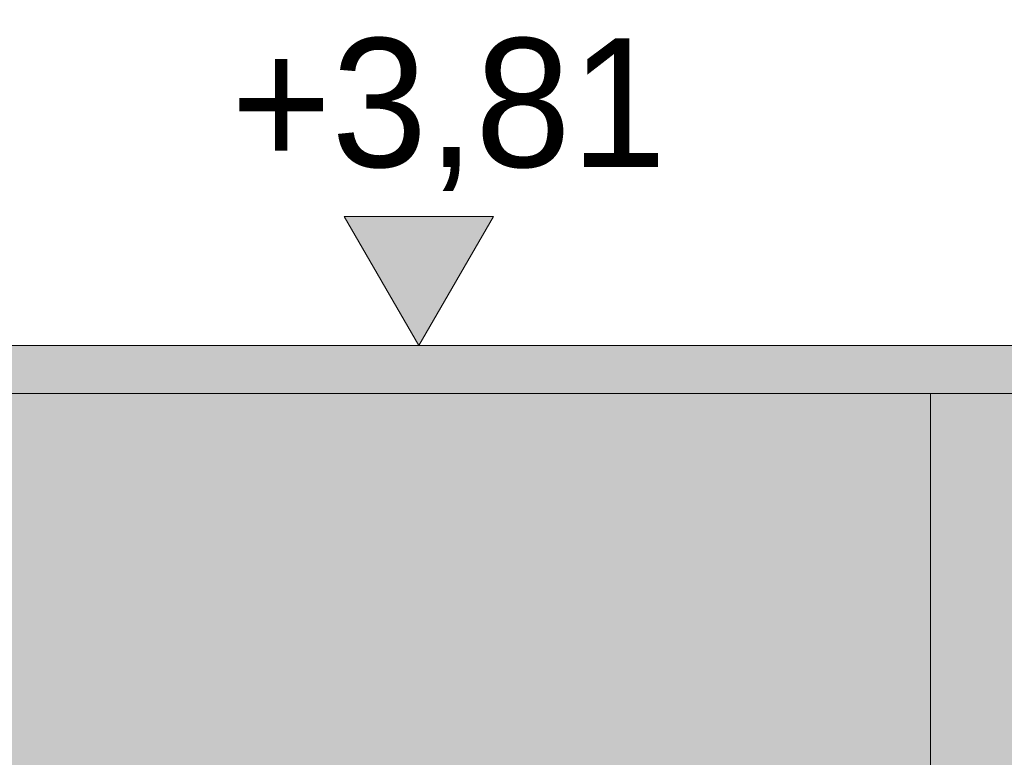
# Model space of a CAD drawing. Extents: x -547885 to -186295, y -25370 to 156194.
# Tile 251 of 256: x -359345 to -358122, y -17036 to -16119. Entities that reach past the tile are written whole.
import ezdxf

# ---------------------------------------------------------------- set-up
doc = ezdxf.new("R2010")
doc.units = 0
doc.header["$MEASUREMENT"] = 0
doc.layers.add('arch wypelnienia_Nr_Pióra__119', color=7, linetype='Continuous', lineweight=13, true_color=0xd9d1d0)
doc.layers.add('arch wypelnienia_Nr_Pióra__2', color=7, linetype='Continuous', lineweight=13, true_color=0x7f7f7f)
for name, color, linetype, lineweight in [('INWENT DACH_Nr_Pióra__21', 7, 'Continuous', 9), ('INWENT WYMIARY_Nr_Pióra__21', 7, 'Continuous', 9), ('INWENT.ŚCIANY_Nr_Pióra__21', 7, 'Continuous', 9)]:
    doc.layers.add(name, color=color, linetype=linetype, lineweight=lineweight)
doc.layers.add('INWENT WYMIARY', color=7, linetype='Continuous')
doc.styles.add('GENERATED_STYLE_2', font='txt')

# ---------------------------------------------------------------- blocks, each defined once
blk = doc.blocks.new('Wymiary_130', base_point=(-358849.2, -16523.5))
at = {"layer": 'INWENT WYMIARY_Nr_Pióra__21', "linetype": 'Continuous'}
blk.add_hatch(color=256, dxfattribs=at).paths.add_polyline_path([(-358849.2, -16523.5), (-358942, -16363.5), (-358756.4, -16363.5)], flags=0)
for p, q in [((-358849.2, -16523.5), (-358942, -16363.5)), ((-358942, -16363.5), (-358756.4, -16363.5)), ((-358756.4, -16363.5), (-358849.2, -16523.5)), ((-358849.2, -16523.5), (-358969.2, -16523.5)), ((-358849.2, -16523.5), (-358729.2, -16523.5))]:
    blk.add_line(p, q, dxfattribs=at)
at = {"layer": 'INWENT WYMIARY_Nr_Pióra__21', "insert": (-359082.6, -16331.5), "char_height": 160, "attachment_point": 7, "style": 'GENERATED_STYLE_2'}
blk.add_mtext('{+3,81}', dxfattribs=at)

msp = doc.modelspace()

# ---------------------------------------------------------------- hatches: boundary and pattern name
at = {"layer": 'arch wypelnienia_Nr_Pióra__119', "linetype": 'Continuous', "lineweight": 0, "true_color": 0x363434}
msp.add_hatch(color=250, dxfattribs=at).paths.add_polyline_path([(-358213.3, -17056.9), (-358213.3, -16583.5), (-360763.3, -16583.5), (-360763.3, -17056.9)], flags=0)
at = {"layer": 'arch wypelnienia_Nr_Pióra__2', "linetype": 'Continuous'}
msp.add_hatch(color=256, dxfattribs=at).paths.add_polyline_path([(-360823.3, -16523.5), (-360823.3, -16583.5), (-358213.3, -16583.5), (-358213.3, -17056.9), (-356843.3, -17056.9), (-356843.3, -16583.5), (-351903.3, -16583.5), (-351903.3, -16523.5)], flags=0)

# ---------------------------------------------------------------- linework, layer by layer
at = {"layer": 'INWENT DACH_Nr_Pióra__21', "linetype": 'Continuous'}
for p, q in [((-360823.3, -16523.5), (-351903.3, -16523.5)), ((-360823.3, -16583.5), (-351903.3, -16583.5))]:
    msp.add_line(p, q, dxfattribs=at)
at = {"layer": 'INWENT.ŚCIANY_Nr_Pióra__21', "linetype": 'Continuous'}
msp.add_line((-358213.3, -16583.5), (-358213.3, -17056.9), dxfattribs=at)

# ---------------------------------------------------------------- block references
at = {"layer": 'INWENT WYMIARY', "linetype": 'Continuous'}
msp.add_blockref('Wymiary_130', (-358849.2, -16523.5), dxfattribs=at)

doc.saveas('drawing.dxf')
